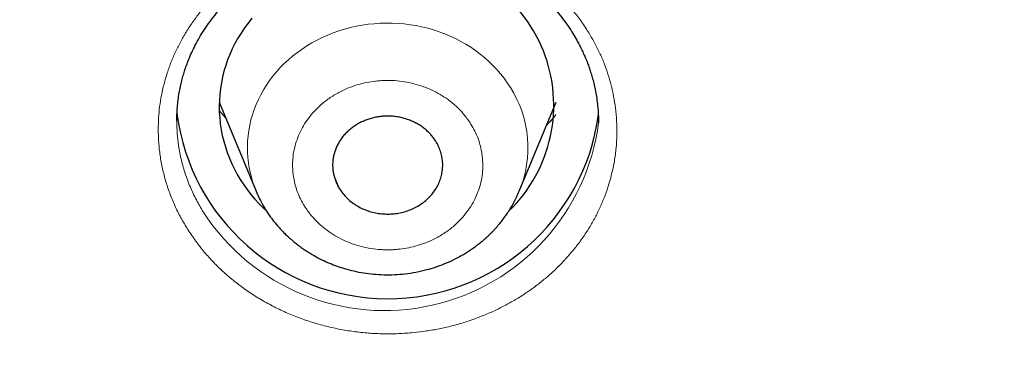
# Model space of a CAD drawing. Header units: millimetres. Extents: x 8 to 578, y 12 to 587.
# Tile 111 of 156: x 290 to 301, y 530 to 534. Entities that reach past the tile are written whole.
import ezdxf

# ---------------------------------------------------------------- set-up
doc = ezdxf.new("R2010")
doc.units = ezdxf.units.MM

msp = doc.modelspace()

# ---------------------------------------------------------------- linework, layer by layer
at = {"color": 7, "linetype": 'Continuous', "lineweight": 30}
for p, q in [((292.486, 533.023), (292.887, 532.054)), ((295.757, 532.054), (296.158, 533.023)), ((296.622, 532.804), (296.622, 532.801)), ((292.887, 532.054), (292.888, 532.052))]:
    msp.add_line(p, q, dxfattribs=at)
at = {"color": 252, "linetype": 'Continuous', "lineweight": 0}
for p, q in [((292.486, 532.933), (292.558, 532.849)), ((293.734, 532.233), (293.797, 532.078))]:
    msp.add_line(p, q, dxfattribs=at)
at = {"color": 7, "linetype": 'Continuous', "lineweight": 30, "flags": 128}
msp.add_lwpolyline([(292.84, 533.941), (292.799, 533.888), (292.76, 533.834), (292.723, 533.779), (292.689, 533.723), (292.657, 533.665), (292.628, 533.606), (292.601, 533.546), (292.577, 533.486), (292.556, 533.424), (292.537, 533.362), (292.522, 533.299), (292.509, 533.236), (292.499, 533.172), (292.491, 533.109), (292.487, 533.044), (292.485, 532.98), (292.486, 532.916), (292.49, 532.852), (292.497, 532.788), (292.506, 532.724), (292.519, 532.661), (292.534, 532.598), (292.552, 532.536), (292.572, 532.474), (292.596, 532.413), (292.622, 532.353), (292.65, 532.294), (292.682, 532.236), (292.715, 532.179), (292.752, 532.124), (292.79, 532.07), (292.831, 532.017), (292.874, 531.965), (292.92, 531.915), (292.968, 531.867), (292.999, 531.838)], dxfattribs=at)
at = {"color": 252, "linetype": 'Continuous', "lineweight": 0, "flags": 128}
msp.add_lwpolyline([(295.66, 533.186), (295.626, 533.237), (295.591, 533.286), (295.553, 533.334), (295.513, 533.38), (295.47, 533.425), (295.426, 533.468), (295.379, 533.51), (295.331, 533.549), (295.28, 533.587), (295.228, 533.623), (295.174, 533.657), (295.119, 533.688), (295.062, 533.718), (295.004, 533.745), (294.944, 533.77), (294.884, 533.793), (294.822, 533.813), (294.759, 533.831), (294.696, 533.847), (294.632, 533.86), (294.567, 533.87), (294.502, 533.878), (294.436, 533.884), (294.37, 533.887), (294.305, 533.888), (294.239, 533.886), (294.173, 533.881), (294.108, 533.874), (294.043, 533.865), (293.979, 533.853), (293.915, 533.839), (293.852, 533.822), (293.79, 533.803), (293.728, 533.781), (293.668, 533.757), (293.609, 533.731), (293.552, 533.702), (293.496, 533.672), (293.441, 533.639), (293.388, 533.604), (293.337, 533.567), (293.287, 533.529), (293.24, 533.488), (293.194, 533.446), (293.151, 533.402), (293.11, 533.356), (293.071, 533.309), (293.034, 533.26), (293, 533.21), (292.968, 533.159), (292.939, 533.106), (292.912, 533.053), (292.888, 532.998), (292.866, 532.943), (292.847, 532.887), (292.831, 532.83), (292.818, 532.772), (292.807, 532.714), (292.8, 532.656), (292.795, 532.598), (292.793, 532.539), (292.793, 532.48), (292.797, 532.422), (292.803, 532.363), (292.813, 532.305), (292.825, 532.248), (292.839, 532.191), (292.857, 532.134), (292.877, 532.078), (292.887, 532.054)], dxfattribs=at)
at = {"color": 7, "linetype": 'Continuous', "lineweight": 30}
for centre, radius, start, end in [((294.526, 532.991), 1.607, 314.1023, 89.2986), ((294.323, 533.199), 2.319, 187.4234, 352.2546)]:
    msp.add_arc(centre, radius, start, end, dxfattribs=at)
at = {"color": 252, "linetype": 'Continuous', "lineweight": 0}
for centre, radius, start, end in [((294.618, 532.526), 1.233, 337.4458, 32.3511), ((294.288, 533.103), 2.353, 212.8371, 352.6286)]:
    msp.add_arc(centre, radius, start, end, dxfattribs=at)
at = {"color": 7, "linetype": 'Continuous', "lineweight": 30}
for points, knots in [([(273.174, 542.768), (273.174, 542.767), (273.174, 542.762), (273.174, 542.756), (273.174, 542.75), (273.175, 542.746), (273.175, 542.742), (273.175, 542.739), (273.175, 542.735), (273.175, 542.73), (273.175, 542.725), (273.176, 542.717), (273.176, 542.709), (273.176, 542.699), (273.177, 542.686), (273.177, 542.672), (273.178, 542.655), (273.179, 542.635), (273.18, 542.613), (273.18, 542.588), (273.182, 542.56), (273.183, 542.527), (273.184, 542.49), (273.186, 542.447), (273.188, 542.398), (273.191, 542.343), (273.193, 542.279), (273.197, 542.207), (273.201, 542.126), (273.206, 542.033), (273.211, 541.929), (273.218, 541.812), (273.226, 541.68), (273.235, 541.533), (273.247, 541.37), (273.26, 541.189), (273.276, 540.991), (273.294, 540.775), (273.316, 540.543), (273.341, 540.295), (273.369, 540.035), (273.4, 539.763), (273.434, 539.483), (273.472, 539.197), (273.513, 538.907), (273.557, 538.614), (273.604, 538.319), (273.654, 538.023), (273.706, 537.727), (273.762, 537.431), (273.82, 537.134), (273.881, 536.839), (273.944, 536.543), (274.01, 536.249), (274.079, 535.955), (274.15, 535.661), (274.224, 535.369), (274.3, 535.077), (274.38, 534.786), (274.461, 534.496), (274.545, 534.207), (274.632, 533.919), (274.721, 533.631), (274.813, 533.345), (274.908, 533.059), (275.004, 532.774), (275.104, 532.49), (275.206, 532.207), (275.31, 531.925), (275.417, 531.644), (275.526, 531.364), (275.638, 531.085), (275.752, 530.807), (275.869, 530.529), (275.988, 530.253), (276.109, 529.978), (276.233, 529.704), (276.36, 529.43), (276.489, 529.158), (276.62, 528.887), (276.753, 528.617), (276.889, 528.348), (277.028, 528.08), (277.168, 527.813), (277.311, 527.547), (277.457, 527.283), (277.604, 527.019), (277.754, 526.757), (277.907, 526.496), (278.061, 526.236), (278.218, 525.977), (278.378, 525.719), (278.539, 525.463), (278.703, 525.208), (278.869, 524.954), (279.037, 524.701), (279.208, 524.45), (279.381, 524.2), (279.556, 523.951), (279.733, 523.703), (279.912, 523.457), (280.094, 523.212), (280.277, 522.969), (280.463, 522.727), (280.651, 522.486), (280.841, 522.246), (281.034, 522.008), (281.228, 521.772), (281.425, 521.537), (281.623, 521.303), (281.824, 521.071), (282.027, 520.84), (282.231, 520.611), (282.438, 520.383), (282.647, 520.157), (282.858, 519.932), (283.071, 519.709), (283.285, 519.487), (283.502, 519.267), (283.721, 519.049), (283.942, 518.832), (284.164, 518.616), (284.389, 518.403), (284.615, 518.191), (284.844, 517.98), (285.074, 517.771), (285.306, 517.564), (285.54, 517.359), (285.776, 517.155), (286.013, 516.953), (286.253, 516.753), (286.494, 516.554), (286.737, 516.357), (286.982, 516.162), (287.228, 515.969), (287.477, 515.777), (287.727, 515.587), (287.978, 515.399), (288.232, 515.213), (288.487, 515.029), (288.744, 514.846), (289.002, 514.665), (289.262, 514.487), (289.524, 514.31), (289.787, 514.134), (290.052, 513.961), (290.318, 513.79), (290.586, 513.62), (290.856, 513.453), (291.127, 513.287), (291.399, 513.124), (291.673, 512.962), (291.949, 512.802), (292.226, 512.644), (292.504, 512.489), (292.784, 512.335), (293.065, 512.183), (293.348, 512.033), (293.632, 511.885), (293.918, 511.74), (294.204, 511.596), (294.492, 511.454), (294.782, 511.315), (295.073, 511.177), (295.365, 511.042), (295.658, 510.908), (295.953, 510.777), (296.249, 510.648), (296.546, 510.521), (296.844, 510.396), (297.144, 510.273), (297.445, 510.152), (297.747, 510.033), (298.05, 509.917), (298.354, 509.803), (298.659, 509.69), (298.966, 509.581), (299.273, 509.473), (299.582, 509.367), (299.892, 509.264), (300.203, 509.163), (300.515, 509.064), (300.828, 508.967), (301.142, 508.872), (301.457, 508.78), (301.773, 508.69), (302.09, 508.602), (302.409, 508.516), (302.728, 508.433), (303.048, 508.352), (303.369, 508.273), (303.691, 508.197), (304.015, 508.122), (304.339, 508.051), (304.664, 507.981), (304.99, 507.914), (305.318, 507.849), (305.646, 507.786), (305.976, 507.725), (306.306, 507.667), (306.638, 507.612), (306.971, 507.558), (307.305, 507.507), (307.629, 507.46), (307.942, 507.417), (308.243, 507.378), (308.545, 507.34), (308.847, 507.305), (309.15, 507.272), (309.452, 507.24), (309.755, 507.211), (310.058, 507.184), (310.36, 507.158), (310.663, 507.135), (310.965, 507.114), (311.267, 507.095), (311.569, 507.078), (311.869, 507.063), (312.168, 507.05), (312.465, 507.039), (312.756, 507.03), (313.036, 507.023), (313.285, 507.019), (313.503, 507.016), (313.735, 507.014), (313.899, 507.013), (314, 507.013)], [0, 0, 0, 0, 0.000159, 0.000493, 0.00085, 0.001256, 0.001739, 0.002361, 0.002943, 0.003383, 0.003765, 0.004103, 0.004413, 0.004706, 0.005023, 0.005338, 0.005661, 0.006002, 0.00637, 0.006777, 0.007234, 0.00775, 0.008339, 0.009012, 0.009784, 0.010668, 0.01168, 0.012837, 0.014158, 0.015661, 0.017368, 0.019301, 0.02148, 0.023929, 0.026668, 0.029712, 0.033072, 0.036749, 0.040729, 0.044988, 0.04949, 0.054192, 0.05905, 0.064025, 0.069086, 0.074207, 0.07937, 0.084562, 0.089774, 0.094998, 0.100231, 0.105468, 0.110709, 0.115951, 0.121192, 0.126433, 0.131673, 0.136912, 0.142148, 0.147382, 0.152615, 0.157845, 0.163074, 0.1683, 0.173524, 0.178747, 0.183967, 0.189186, 0.194403, 0.199618, 0.204832, 0.210044, 0.215254, 0.220464, 0.225672, 0.230878, 0.236084, 0.241288, 0.246491, 0.251694, 0.256895, 0.262095, 0.267294, 0.272493, 0.277691, 0.282888, 0.288084, 0.293279, 0.298474, 0.303668, 0.308862, 0.314055, 0.319248, 0.32444, 0.329632, 0.334823, 0.340014, 0.345204, 0.350395, 0.355584, 0.360774, 0.365963, 0.371152, 0.376341, 0.38153, 0.386718, 0.391907, 0.397095, 0.402283, 0.407471, 0.412658, 0.417846, 0.423034, 0.428222, 0.433409, 0.438597, 0.443785, 0.448973, 0.454161, 0.459349, 0.464537, 0.469725, 0.474913, 0.480102, 0.48529, 0.490479, 0.495668, 0.500858, 0.506047, 0.511237, 0.516427, 0.521618, 0.526808, 0.531999, 0.537191, 0.542383, 0.547575, 0.552768, 0.557961, 0.563154, 0.568348, 0.573543, 0.578738, 0.583933, 0.58913, 0.594326, 0.599524, 0.604722, 0.609921, 0.61512, 0.62032, 0.625521, 0.630723, 0.635925, 0.641129, 0.646333, 0.651538, 0.656745, 0.661952, 0.66716, 0.67237, 0.67758, 0.682792, 0.688005, 0.693219, 0.698434, 0.703651, 0.708869, 0.714089, 0.719311, 0.724534, 0.729758, 0.734985, 0.740213, 0.745444, 0.750676, 0.755911, 0.761147, 0.766386, 0.771628, 0.776872, 0.782119, 0.787369, 0.792622, 0.797878, 0.803138, 0.808401, 0.813668, 0.818939, 0.824214, 0.829494, 0.834779, 0.840069, 0.845364, 0.850666, 0.855974, 0.86129, 0.866613, 0.871944, 0.877285, 0.882635, 0.887996, 0.89337, 0.898757, 0.903592, 0.908427, 0.913261, 0.918093, 0.922923, 0.927752, 0.932578, 0.937401, 0.94222, 0.947035, 0.951844, 0.956645, 0.961435, 0.96621, 0.970962, 0.975677, 0.980324, 0.984834, 0.988972, 0.992202, 0.995205, 1, 1, 1, 1]), ([(292.023, 532.825), (292.023, 532.832), (292.023, 532.848), (292.024, 532.879), (292.025, 532.92), (292.029, 532.979), (292.037, 533.048), (292.048, 533.124), (292.062, 533.194), (292.077, 533.259), (292.093, 533.32), (292.112, 533.38), (292.134, 533.443), (292.161, 533.513), (292.195, 533.588), (292.235, 533.668), (292.283, 533.753), (292.339, 533.84), (292.401, 533.928), (292.468, 534.012), (292.536, 534.088), (292.602, 534.157), (292.665, 534.217), (292.721, 534.266), (292.77, 534.307), (292.81, 534.339), (292.847, 534.367), (292.877, 534.388), (292.901, 534.405), (292.921, 534.419), (292.942, 534.433), (292.97, 534.451), (293.006, 534.474), (293.051, 534.501), (293.102, 534.53), (293.157, 534.559), (293.214, 534.588), (293.287, 534.622), (293.377, 534.659), (293.485, 534.698), (293.597, 534.733), (293.712, 534.764), (293.831, 534.789), (293.952, 534.809), (294.075, 534.823), (294.198, 534.831), (294.321, 534.834), (294.445, 534.831), (294.568, 534.823), (294.691, 534.808), (294.812, 534.788), (294.931, 534.762), (295.046, 534.731), (295.144, 534.699), (295.225, 534.669), (295.292, 534.643), (295.357, 534.615), (295.42, 534.586), (295.48, 534.555), (295.536, 534.525), (295.584, 534.498), (295.625, 534.473), (295.659, 534.452), (295.689, 534.433), (295.718, 534.414), (295.75, 534.392), (295.792, 534.362), (295.843, 534.323), (295.903, 534.275), (295.968, 534.219), (296.035, 534.156), (296.105, 534.084), (296.173, 534.008), (296.236, 533.929), (296.292, 533.851), (296.341, 533.776), (296.378, 533.712), (296.406, 533.66), (296.426, 533.621), (296.442, 533.589), (296.453, 533.564), (296.462, 533.545), (296.471, 533.526), (296.481, 533.502), (296.493, 533.472), (296.507, 533.435), (296.523, 533.39), (296.54, 533.337), (296.557, 533.278), (296.574, 533.213), (296.589, 533.142), (296.602, 533.065), (296.612, 532.982), (296.62, 532.893), (296.62, 532.832), (296.621, 532.8)], [0, 0, 0, 0, 0.004009, 0.009336, 0.016033, 0.024123, 0.036884, 0.048883, 0.060123, 0.070607, 0.080336, 0.090094, 0.100647, 0.111996, 0.124983, 0.138883, 0.153698, 0.169431, 0.186078, 0.202489, 0.217726, 0.231787, 0.244668, 0.256368, 0.264715, 0.272335, 0.279136, 0.284824, 0.288496, 0.291602, 0.295262, 0.299728, 0.306094, 0.313601, 0.322209, 0.331183, 0.340251, 0.349412, 0.365242, 0.381349, 0.397735, 0.414405, 0.43133, 0.448306, 0.46529, 0.482282, 0.499284, 0.516295, 0.533318, 0.550356, 0.567409, 0.584286, 0.600864, 0.617086, 0.627286, 0.637347, 0.64727, 0.657056, 0.666708, 0.675923, 0.684098, 0.690665, 0.696347, 0.701146, 0.705894, 0.711511, 0.718, 0.728072, 0.739324, 0.751753, 0.765361, 0.78015, 0.795914, 0.811165, 0.825613, 0.83926, 0.852083, 0.859673, 0.866764, 0.872492, 0.876738, 0.879237, 0.882347, 0.886379, 0.891332, 0.897206, 0.904844, 0.91347, 0.923069, 0.933641, 0.945187, 0.957476, 0.970705, 0.984879, 1, 1, 1, 1]), ([(292.022, 532.819), (292.022, 532.82), (292.022, 532.822), (292.022, 532.824), (292.022, 532.825)], [0, 0, 0, 0, 0.219178, 1, 1, 1, 1]), ([(294.847, 532.597), (294.838, 532.61), (294.822, 532.635), (294.792, 532.671), (294.758, 532.706), (294.722, 532.737), (294.683, 532.766), (294.641, 532.791), (294.597, 532.813), (294.551, 532.832), (294.503, 532.848), (294.455, 532.86), (294.405, 532.868), (294.354, 532.872), (294.304, 532.873), (294.253, 532.869), (294.203, 532.862), (294.154, 532.851), (294.106, 532.837), (294.06, 532.819), (294.015, 532.798), (293.972, 532.773), (293.933, 532.745), (293.896, 532.715), (293.861, 532.681), (293.83, 532.645), (293.803, 532.607), (293.78, 532.568), (293.76, 532.526), (293.744, 532.483), (293.732, 532.439), (293.725, 532.395), (293.721, 532.349), (293.722, 532.304), (293.728, 532.259), (293.737, 532.215), (293.751, 532.172), (293.77, 532.125), (293.788, 532.095), (293.797, 532.078)], [0, 0, 0, 0, 0.026463, 0.052925, 0.080157, 0.107388, 0.133851, 0.160314, 0.187545, 0.214777, 0.24124, 0.267702, 0.294934, 0.322165, 0.348628, 0.375091, 0.402322, 0.429554, 0.456017, 0.482479, 0.509711, 0.536942, 0.563405, 0.589868, 0.617099, 0.644331, 0.670794, 0.697256, 0.724488, 0.751719, 0.778182, 0.804645, 0.831876, 0.859108, 0.885571, 0.912033, 0.939265, 0.966496, 1, 1, 1, 1]), ([(296.121, 532.846), (296.102, 532.825), (296.081, 532.801), (296.058, 532.777), (296.056, 532.775)], [0, 0, 0, 0, 0.900347, 1, 1, 1, 1]), ([(293.797, 532.078), (293.809, 532.061), (293.832, 532.027), (293.875, 531.98), (293.922, 531.937), (293.975, 531.9), (294.033, 531.868), (294.093, 531.842), (294.157, 531.822), (294.223, 531.809), (294.29, 531.803), (294.358, 531.803), (294.425, 531.81), (294.491, 531.823), (294.555, 531.844), (294.615, 531.87), (294.672, 531.902), (294.725, 531.94), (294.773, 531.983), (294.814, 532.03), (294.85, 532.081), (294.879, 532.136), (294.901, 532.193), (294.915, 532.252), (294.922, 532.311), (294.922, 532.372), (294.914, 532.431), (294.898, 532.49), (294.876, 532.546), (294.856, 532.58), (294.847, 532.597)], [0, 0, 0, 0, 0.035758, 0.07163, 0.107387, 0.143145, 0.179017, 0.214775, 0.250533, 0.286405, 0.322162, 0.35792, 0.393792, 0.42955, 0.465308, 0.50118, 0.536937, 0.572695, 0.608567, 0.644325, 0.680083, 0.715955, 0.751712, 0.78747, 0.823342, 0.8591, 0.894858, 0.930729, 0.966487, 1, 1, 1, 1]), ([(292.887, 532.054), (292.897, 532.03), (292.917, 531.985), (292.948, 531.924), (292.979, 531.871), (293.009, 531.824), (293.038, 531.78), (293.07, 531.737), (293.104, 531.695), (293.141, 531.652), (293.174, 531.617), (293.2, 531.591), (293.216, 531.575), (293.23, 531.562), (293.24, 531.553), (293.249, 531.544), (293.259, 531.535), (293.273, 531.523), (293.291, 531.508), (293.315, 531.488), (293.349, 531.462), (293.39, 531.431), (293.447, 531.393), (293.518, 531.35), (293.602, 531.305), (293.686, 531.267), (293.769, 531.235), (293.857, 531.206), (293.953, 531.181), (294.059, 531.16), (294.168, 531.147), (294.281, 531.14), (294.396, 531.141), (294.513, 531.15), (294.631, 531.168), (294.742, 531.194), (294.845, 531.224), (294.94, 531.259), (295.034, 531.301), (295.126, 531.349), (295.2, 531.395), (295.255, 531.432), (295.29, 531.458), (295.319, 531.48), (295.341, 531.498), (295.358, 531.512), (295.375, 531.526), (295.393, 531.542), (295.414, 531.562), (295.437, 531.584), (295.46, 531.606), (295.482, 531.63), (295.511, 531.661), (295.544, 531.7), (295.58, 531.745), (295.614, 531.791), (295.644, 531.837), (295.673, 531.883), (295.7, 531.933), (295.729, 531.99), (295.747, 532.032), (295.757, 532.054)], [0, 0, 0, 0, 0.021511, 0.040859, 0.058057, 0.073133, 0.087695, 0.102589, 0.118073, 0.13415, 0.150638, 0.158744, 0.165361, 0.170489, 0.174131, 0.177073, 0.180781, 0.185912, 0.192465, 0.200438, 0.213024, 0.227953, 0.243353, 0.270597, 0.296874, 0.322186, 0.34654, 0.369938, 0.398639, 0.427955, 0.457917, 0.488536, 0.519825, 0.551798, 0.584466, 0.617841, 0.645063, 0.672759, 0.70094, 0.729614, 0.758792, 0.772929, 0.785055, 0.795104, 0.803072, 0.809088, 0.814274, 0.821196, 0.829751, 0.838708, 0.847712, 0.85677, 0.865887, 0.883219, 0.89928, 0.914696, 0.931639, 0.946156, 0.962136, 0.980058, 1, 1, 1, 1])]:
    msp.add_open_spline(points, degree=3, knots=knots, dxfattribs=at)
at = {"color": 252, "linetype": 'Continuous', "lineweight": 0}
for points, knots in [([(292.134, 531.649), (292.108, 531.692), (292.056, 531.778), (291.992, 531.913), (291.937, 532.05), (291.892, 532.191), (291.858, 532.334), (291.835, 532.472), (291.823, 532.604), (291.819, 532.729), (291.823, 532.853), (291.834, 532.977), (291.854, 533.1), (291.882, 533.222), (291.917, 533.344), (291.96, 533.463), (292.01, 533.58), (292.068, 533.694), (292.132, 533.804), (292.203, 533.91), (292.281, 534.013), (292.366, 534.113), (292.457, 534.209), (292.555, 534.301), (292.657, 534.386), (292.764, 534.466), (292.875, 534.539), (292.991, 534.607), (293.112, 534.671), (293.237, 534.728), (293.367, 534.779), (293.498, 534.823), (293.631, 534.86), (293.766, 534.891), (293.902, 534.914), (294.049, 534.932), (294.205, 534.943), (294.369, 534.945), (294.532, 534.937), (294.694, 534.92), (294.854, 534.893), (295.004, 534.858), (295.145, 534.818), (295.276, 534.773), (295.404, 534.722), (295.529, 534.665), (295.65, 534.601), (295.767, 534.532), (295.886, 534.452), (296.005, 534.362), (296.123, 534.26), (296.232, 534.152), (296.333, 534.038), (296.426, 533.918), (296.506, 533.797), (296.575, 533.679), (296.633, 533.565), (296.683, 533.449), (296.725, 533.33), (296.76, 533.21), (296.787, 533.087), (296.808, 532.956), (296.82, 532.817), (296.822, 532.672), (296.814, 532.526), (296.795, 532.381), (296.765, 532.238), (296.727, 532.104), (296.682, 531.979), (296.633, 531.863), (296.576, 531.75), (296.513, 531.64), (296.441, 531.533), (296.363, 531.429), (296.278, 531.329), (296.188, 531.233), (296.092, 531.144), (295.992, 531.059), (295.885, 530.979), (295.773, 530.904), (295.655, 530.834), (295.533, 530.77), (295.408, 530.713), (295.281, 530.663), (295.151, 530.618), (295.019, 530.581), (294.883, 530.55), (294.744, 530.526), (294.596, 530.508), (294.439, 530.497), (294.276, 530.495), (294.113, 530.503), (293.951, 530.52), (293.79, 530.547), (293.63, 530.583), (293.473, 530.629), (293.321, 530.683), (293.174, 530.746), (293.031, 530.817), (292.894, 530.896), (292.762, 530.984), (292.637, 531.079), (292.52, 531.18), (292.41, 531.288), (292.309, 531.403), (292.216, 531.522), (292.161, 531.607), (292.134, 531.649)], [0, 0, 0, 0, 0.010508, 0.020951, 0.031364, 0.041779, 0.052231, 0.062755, 0.071748, 0.080677, 0.089567, 0.098442, 0.107326, 0.116247, 0.125229, 0.134296, 0.143269, 0.152175, 0.161044, 0.169904, 0.178785, 0.187715, 0.196852, 0.20587, 0.214798, 0.223667, 0.232504, 0.24134, 0.250201, 0.259327, 0.268341, 0.27727, 0.286141, 0.294982, 0.303818, 0.312676, 0.323232, 0.333671, 0.344037, 0.354372, 0.36472, 0.375126, 0.384022, 0.392926, 0.401868, 0.410848, 0.419772, 0.428666, 0.437564, 0.448099, 0.45851, 0.468859, 0.479207, 0.489619, 0.500158, 0.509189, 0.518127, 0.527009, 0.535875, 0.544762, 0.553709, 0.562751, 0.573115, 0.583498, 0.593952, 0.604393, 0.614789, 0.625186, 0.634076, 0.642933, 0.651783, 0.660652, 0.669567, 0.678554, 0.68764, 0.696489, 0.705319, 0.714157, 0.723029, 0.731961, 0.74098, 0.750116, 0.758996, 0.767845, 0.776689, 0.785558, 0.794481, 0.803486, 0.812602, 0.823042, 0.833412, 0.843757, 0.854122, 0.86455, 0.875085, 0.885567, 0.89597, 0.906332, 0.916692, 0.927088, 0.937554, 0.948025, 0.958426, 0.968791, 0.979154, 0.989546, 1, 1, 1, 1]), ([(295.229, 532.786), (295.218, 532.802), (295.196, 532.836), (295.159, 532.884), (295.119, 532.929), (295.076, 532.973), (295.03, 533.014), (294.97, 533.06), (294.896, 533.109), (294.805, 533.157), (294.709, 533.197), (294.608, 533.227), (294.505, 533.249), (294.417, 533.259), (294.347, 533.262), (294.294, 533.262), (294.241, 533.259), (294.174, 533.253), (294.092, 533.24), (293.998, 533.217), (293.906, 533.186), (293.828, 533.151), (293.763, 533.116), (293.709, 533.084), (293.658, 533.048), (293.609, 533.01), (293.563, 532.968), (293.511, 532.915), (293.456, 532.849), (293.402, 532.768), (293.358, 532.682), (293.324, 532.593), (293.299, 532.501), (293.288, 532.423), (293.285, 532.36), (293.285, 532.313), (293.288, 532.266), (293.295, 532.205), (293.309, 532.132), (293.335, 532.049), (293.37, 531.967), (293.409, 531.898), (293.448, 531.839), (293.485, 531.791), (293.525, 531.746), (293.568, 531.703), (293.614, 531.662), (293.674, 531.615), (293.748, 531.566), (293.839, 531.518), (293.935, 531.478), (294.036, 531.448), (294.139, 531.426), (294.227, 531.416), (294.297, 531.413), (294.35, 531.413), (294.403, 531.416), (294.47, 531.422), (294.552, 531.435), (294.646, 531.458), (294.738, 531.489), (294.816, 531.524), (294.881, 531.559), (294.935, 531.591), (294.986, 531.627), (295.035, 531.665), (295.081, 531.707), (295.133, 531.76), (295.188, 531.826), (295.242, 531.907), (295.286, 531.993), (295.32, 532.082), (295.345, 532.175), (295.356, 532.252), (295.359, 532.315), (295.359, 532.362), (295.356, 532.409), (295.349, 532.47), (295.335, 532.543), (295.309, 532.627), (295.274, 532.708), (295.244, 532.76), (295.229, 532.786)], [0, 0, 0, 0, 0.010056, 0.020036, 0.029981, 0.03993, 0.049924, 0.060002, 0.076307, 0.09246, 0.108634, 0.125, 0.141305, 0.157458, 0.165534, 0.173637, 0.181788, 0.190009, 0.205043, 0.219963, 0.234904, 0.249999, 0.260044, 0.270017, 0.27996, 0.289912, 0.299912, 0.310002, 0.326307, 0.34246, 0.358634, 0.375, 0.391305, 0.407458, 0.415534, 0.423637, 0.431788, 0.440009, 0.455043, 0.469963, 0.484904, 0.499999, 0.510044, 0.520017, 0.52996, 0.539912, 0.549912, 0.560002, 0.576307, 0.59246, 0.608634, 0.625, 0.641305, 0.657458, 0.665534, 0.673637, 0.681788, 0.690009, 0.705043, 0.719963, 0.734904, 0.749999, 0.760044, 0.770017, 0.77996, 0.789912, 0.799912, 0.810002, 0.826307, 0.84246, 0.858634, 0.875, 0.891305, 0.907458, 0.915534, 0.923637, 0.931788, 0.940009, 0.955059, 0.969984, 0.98492, 1, 1, 1, 1]), ([(292.31, 531.827), (292.285, 531.87), (292.233, 531.958), (292.168, 532.097), (292.113, 532.242), (292.07, 532.393), (292.041, 532.541), (292.025, 532.684), (292.023, 532.774), (292.022, 532.819)], [0, 0, 0, 0, 0.141879, 0.286693, 0.434443, 0.585127, 0.738747, 0.869015, 1, 1, 1, 1]), ([(296.054, 532.772), (296.069, 532.786), (296.106, 532.824), (296.138, 532.865), (296.157, 532.891)], [0, 0, 0, 0, 0.395467, 1, 1, 1, 1])]:
    msp.add_open_spline(points, degree=3, knots=knots, dxfattribs=at)

doc.saveas('drawing.dxf')
